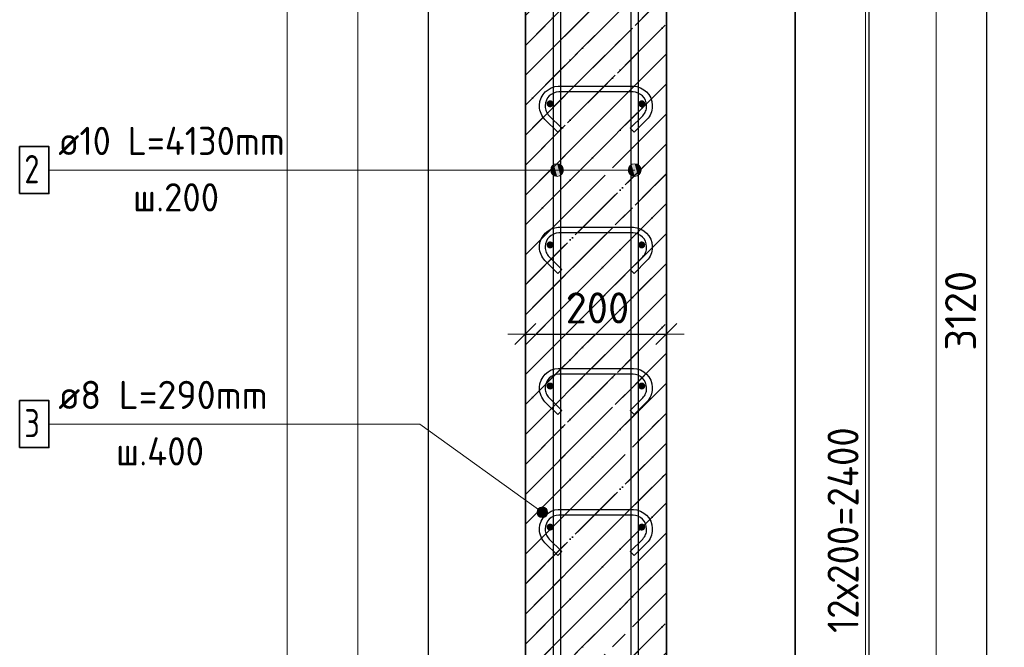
# Model space of a CAD drawing. Header units: millimetres. Extents: x -2995 to 47287, y -2809 to 58122.
# Tile 140 of 143: x 38298 to 39694, y 54538 to 55428. Entities that reach past the tile are written whole.
import ezdxf

# ---------------------------------------------------------------- set-up
doc = ezdxf.new("R2010")
doc.units = ezdxf.units.MM
doc.header["$PDMODE"] = 65
doc.linetypes.add('______11', pattern=[100, 80, -10, 0, -10])
doc.linetypes.add('______5', pattern=[220, 160, -20, 20, -20])
for name, color, linetype, lineweight in [('Standard', 7, 'Continuous', 25), ('Арм.стержн. вертикальными 1', 22, 'Continuous', 35), ('Арм.стержн.горизонт. 1', 180, 'Continuous', 35), ('Размерная линия_ общее', 7, 'Continuous', 13)]:
    doc.layers.add(name, color=color, linetype=linetype, lineweight=lineweight)
doc.layers.add('Арм.стержн.Стяжки', color=7, linetype='Continuous', lineweight=35, true_color=0x501e0f)
doc.styles.add('ISOCPEUR', font='ISOCPEUR')
doc.dimstyles.new('DIMSTYLE_3', dxfattribs={"dimtxt": 44, "dimasz": 50, "dimexe": 0, "dimexo": 0, "dimgap": 22, "dimtad": 2, "dimdec": 0, "dimrnd": 5, "dimzin": 12, "dimdsep": 46, "dimtxsty": 'ISOCPEUR', "dimblk1": 'ALL_ML_STRICH', "dimblk2": 'ALL_ML_STRICH', "dimsah": 1, "dimcen": 0, "dimclrd": 7, "dimclre": 256, "dimclrt": 7, "dimadec": 0, "dimazin": 0, "dimtfac": 1, "dimtdec": 0, "dimtix": 1, "dimtmove": 2, "dimatfit": 3, "dimfxl": 0, "dimtzin": 0, "dimlwd": 0, "dimlwe": -3, "dimarcsym": 0})

# ---------------------------------------------------------------- blocks, each defined once
blk = doc.blocks.new('ALL_ML_STRICH')
at = {"color": 0, "linetype": 'ByBlock', "lineweight": -2}
for p, q in [((-0.3, -0.3), (0.3, 0.3)), ((0, -0.5), (0, 0.5)), ((-1, 0), (0.5, 0))]:
    blk.add_line(p, q, dxfattribs=at)
blk = doc.blocks.new('*D444')
at = {"layer": 'DEFPOINTS', "color": 7, "linetype": 'Continuous', "lineweight": 13, "transparency": 33554687}
for p in [(39311.3, 56568.8), (39339.9, 53448.8), (39669.2, 53448.8)]:
    blk.add_point(p, dxfattribs=at)
at = {"layer": 'Размерная линия_ общее', "color": 253, "linetype": 'Continuous', "lineweight": -2, "true_color": 0xa0a0a0, "transparency": 33554687}
for p, q in [((39331.3, 56568.8), (39669.2, 56568.8)), ((39359.9, 53448.8), (39669.2, 53448.8))]:
    blk.add_line(p, q, dxfattribs=at)
at = {"layer": 'Размерная линия_ общее', "color": 7, "linetype": 'Continuous', "lineweight": -2, "transparency": 33554687}
blk.add_line((39669.2, 53448.8), (39669.2, 56568.8), dxfattribs=at)
at = {"layer": 'Размерная линия_ общее', "color": 7, "linetype": 'Continuous', "lineweight": 13, "transparency": 33554687, "xscale": 50, "yscale": 50, "zscale": 50}
for p, rotation in [((39669.2, 56568.8), 90), ((39669.2, 53448.8), 270)]:
    blk.add_blockref('ALL_ML_STRICH', p, dxfattribs=dict(at, rotation=rotation))
at = {"layer": 'Размерная линия_ общее', "color": 7, "linetype": 'Continuous', "lineweight": 13, "transparency": 33554687, "insert": (39632.2, 55015.4), "char_height": 44, "width": 176, "attachment_point": 5, "rotation": 90, "style": 'ISOCPEUR'}
blk.add_mtext('\\A1;{3120}', dxfattribs=at)
blk = doc.blocks.new('*D447')
at = {"layer": 'DEFPOINTS', "color": 7, "linetype": 'Continuous', "lineweight": 13, "transparency": 33554687}
for p in [(39180, 55908.8), (39180, 53508.8), (39502.5, 53508.8)]:
    blk.add_point(p, dxfattribs=at)
at = {"layer": 'Размерная линия_ общее', "color": 253, "linetype": 'Continuous', "lineweight": -2, "true_color": 0xa0a0a0, "transparency": 33554687}
for p, q in [((39200, 55908.8), (39502.5, 55908.8)), ((39200, 53508.8), (39502.5, 53508.8))]:
    blk.add_line(p, q, dxfattribs=at)
at = {"layer": 'Размерная линия_ общее', "color": 7, "linetype": 'Continuous', "lineweight": -2, "transparency": 33554687}
blk.add_line((39502.5, 53508.8), (39502.5, 55908.8), dxfattribs=at)
at = {"layer": 'Размерная линия_ общее', "color": 7, "linetype": 'Continuous', "lineweight": 13, "transparency": 33554687, "xscale": 50, "yscale": 50, "zscale": 50}
for p, rotation in [((39502.5, 55908.8), 90), ((39502.5, 53508.8), 270)]:
    blk.add_blockref('ALL_ML_STRICH', p, dxfattribs=dict(at, rotation=rotation))
at = {"layer": 'Размерная линия_ общее', "color": 7, "linetype": 'Continuous', "lineweight": 13, "transparency": 33554687, "insert": (39443.5, 54558.8), "char_height": 44, "width": 2.2, "attachment_point": 1, "rotation": 90, "line_spacing_factor": 0.60241, "style": 'ISOCPEUR'}
blk.add_mtext('\\W0.91;12х200=2400', dxfattribs=at)
blk = doc.blocks.new('*D458')
at = {"layer": 'DEFPOINTS', "color": 7, "linetype": 'Continuous', "lineweight": 13, "transparency": 33554687}
for p in [(39015, 54982.5), (39215, 54981.7), (39015, 54973.1)]:
    blk.add_point(p, dxfattribs=at)
at = {"layer": 'Размерная линия_ общее', "color": 253, "linetype": 'Continuous', "lineweight": -2, "true_color": 0xa0a0a0, "transparency": 33554687}
for p, q in [((39015, 54982.5), (39015, 54982.5)), ((39215, 54982.5), (39215, 54982.5))]:
    blk.add_line(p, q, dxfattribs=at)
at = {"layer": 'Размерная линия_ общее', "color": 7, "linetype": 'Continuous', "lineweight": -2, "transparency": 33554687}
blk.add_line((39015, 54982.5), (39215, 54982.5), dxfattribs=at)
at = {"layer": 'Размерная линия_ общее', "color": 7, "linetype": 'Continuous', "lineweight": 13, "transparency": 33554687, "xscale": 50, "yscale": 50, "zscale": 50, "rotation": 180}
blk.add_blockref('ALL_ML_STRICH', (39015, 54982.5), dxfattribs=at)
at = {"layer": 'Размерная линия_ общее', "color": 7, "linetype": 'Continuous', "lineweight": 13, "transparency": 33554687, "xscale": 50, "yscale": 50, "zscale": 50}
blk.add_blockref('ALL_ML_STRICH', (39215, 54982.5), dxfattribs=at)
at = {"layer": 'Размерная линия_ общее', "color": 7, "linetype": 'Continuous', "lineweight": 13, "transparency": 33554687, "insert": (39117.2, 55019.5), "char_height": 44, "width": 132, "attachment_point": 5, "style": 'ISOCPEUR'}
blk.add_mtext('\\A1;{200}', dxfattribs=at)

msp = doc.modelspace()

# ---------------------------------------------------------------- hatches: boundary and pattern name
at = {"layer": 'Standard', "linetype": 'Continuous', "lineweight": 35, "transparency": 33554687}
h = msp.add_hatch(dxfattribs=at)
h.set_pattern_fill('__________541', scale=20, angle=135, style=0, pattern_type=2)
h.set_pattern_definition([(225, (0, 0), (42.426407, -42.426407), [80, -10, 0, -10]), (225, (21.213, -21.213), (42.426407, -42.426407), [160, -20, 20, -20])])
h.paths.add_polyline_path([(39215, 56568.8), (39015, 56568.8), (39015, 53448.8), (39215, 53448.8)], flags=0)
at = {"layer": 'Арм.стержн. вертикальными 1', "linetype": 'Continuous', "lineweight": 13, "transparency": 33554687}
for points in [[(39052.3, 55210.4), (39052.3, 55219.4), (39051, 55214.9)], [(39052.3, 55210.4), (39052.3, 55219.4), (39051, 55214.9)], [(39052.3, 55210.4), (39052.3, 55219.4), (39051, 55214.9)], [(39052.3, 55219.4), (39055.5, 55207.2), (39055.5, 55222.6)], [(39052.3, 55219.4), (39055.5, 55207.2), (39055.5, 55222.6)], [(39052.3, 55219.4), (39055.5, 55207.2), (39055.5, 55222.6)], [(39052.3, 55219.4), (39052.3, 55210.4), (39055.5, 55207.2)], [(39052.3, 55219.4), (39052.3, 55210.4), (39055.5, 55207.2)], [(39052.3, 55219.4), (39052.3, 55210.4), (39055.5, 55207.2)], [(39055.5, 55222.6), (39060, 55205.9), (39060, 55223.9)], [(39055.5, 55222.6), (39060, 55205.9), (39060, 55223.9)], [(39055.5, 55222.6), (39060, 55205.9), (39060, 55223.9)], [(39055.5, 55222.6), (39055.5, 55207.2), (39060, 55205.9)], [(39055.5, 55222.6), (39055.5, 55207.2), (39060, 55205.9)], [(39055.5, 55222.6), (39055.5, 55207.2), (39060, 55205.9)], [(39060, 55223.9), (39060, 55205.9), (39064.5, 55207.2)], [(39060, 55223.9), (39064.5, 55207.2), (39064.5, 55222.6)], [(39060, 55223.9), (39060, 55205.9), (39064.5, 55207.2)], [(39060, 55223.9), (39064.5, 55207.2), (39064.5, 55222.6)], [(39060, 55223.9), (39060, 55205.9), (39064.5, 55207.2)], [(39060, 55223.9), (39064.5, 55207.2), (39064.5, 55222.6)], [(39064.5, 55222.6), (39064.5, 55207.2), (39067.8, 55210.4)], [(39064.5, 55222.6), (39067.8, 55210.4), (39067.8, 55219.4)], [(39064.5, 55222.6), (39064.5, 55207.2), (39067.8, 55210.4)], [(39064.5, 55222.6), (39067.8, 55210.4), (39067.8, 55219.4)], [(39064.5, 55222.6), (39064.5, 55207.2), (39067.8, 55210.4)], [(39064.5, 55222.6), (39067.8, 55210.4), (39067.8, 55219.4)], [(39067.8, 55219.4), (39067.8, 55210.4), (39069, 55214.9)], [(39067.8, 55219.4), (39067.8, 55210.4), (39069, 55214.9)], [(39067.8, 55219.4), (39067.8, 55210.4), (39069, 55214.9)], [(39162.3, 55210.4), (39162.3, 55219.4), (39161.1, 55214.9)], [(39162.3, 55210.4), (39162.3, 55219.4), (39161.1, 55214.9)], [(39162.3, 55210.4), (39162.3, 55219.4), (39161.1, 55214.9)], [(39162.3, 55219.4), (39165.6, 55207.2), (39165.6, 55222.6)], [(39162.3, 55219.4), (39165.6, 55207.2), (39165.6, 55222.6)], [(39162.3, 55219.4), (39165.6, 55207.2), (39165.6, 55222.6)], [(39162.3, 55219.4), (39162.3, 55210.4), (39165.6, 55207.2)], [(39162.3, 55219.4), (39162.3, 55210.4), (39165.6, 55207.2)], [(39162.3, 55219.4), (39162.3, 55210.4), (39165.6, 55207.2)], [(39165.6, 55222.6), (39170, 55205.9), (39170, 55223.9)], [(39165.6, 55222.6), (39170, 55205.9), (39170, 55223.9)], [(39165.6, 55222.6), (39170, 55205.9), (39170, 55223.9)], [(39165.6, 55222.6), (39165.6, 55207.2), (39170, 55205.9)], [(39165.6, 55222.6), (39165.6, 55207.2), (39170, 55205.9)], [(39165.6, 55222.6), (39165.6, 55207.2), (39170, 55205.9)], [(39170, 55223.9), (39170, 55205.9), (39174.5, 55207.2)], [(39170, 55223.9), (39174.5, 55207.2), (39174.5, 55222.6)], [(39170, 55223.9), (39170, 55205.9), (39174.5, 55207.2)], [(39170, 55223.9), (39174.5, 55207.2), (39174.5, 55222.6)], [(39170, 55223.9), (39170, 55205.9), (39174.5, 55207.2)], [(39170, 55223.9), (39174.5, 55207.2), (39174.5, 55222.6)], [(39174.5, 55222.6), (39174.5, 55207.2), (39177.8, 55210.4)], [(39174.5, 55222.6), (39177.8, 55210.4), (39177.8, 55219.4)], [(39174.5, 55222.6), (39174.5, 55207.2), (39177.8, 55210.4)], [(39174.5, 55222.6), (39177.8, 55210.4), (39177.8, 55219.4)], [(39174.5, 55222.6), (39174.5, 55207.2), (39177.8, 55210.4)], [(39174.5, 55222.6), (39177.8, 55210.4), (39177.8, 55219.4)], [(39177.8, 55219.4), (39177.8, 55210.4), (39179, 55214.9)], [(39177.8, 55219.4), (39177.8, 55210.4), (39179, 55214.9)], [(39177.8, 55219.4), (39177.8, 55210.4), (39179, 55214.9)]]:
    msp.add_hatch(color=7, dxfattribs=at).paths.add_polyline_path(points)
at = {"layer": 'Арм.стержн.горизонт. 1', "linetype": 'Continuous', "lineweight": 50, "transparency": 33554687}
for points in [[(39055, 55308.8), (39054.7, 55310.7), (39053.6, 55312.3), (39052, 55313.4), (39050, 55313.8), (39048.1, 55313.4), (39046.5, 55312.3), (39045.4, 55310.7), (39045, 55308.8), (39045.4, 55306.9), (39046.5, 55305.3), (39048.1, 55304.2), (39050, 55303.8), (39052, 55304.2), (39053.6, 55305.3), (39054.7, 55306.9)], [(39185, 55308.8), (39184.7, 55310.7), (39183.6, 55312.3), (39182, 55313.4), (39180, 55313.8), (39178.1, 55313.4), (39176.5, 55312.3), (39175.4, 55310.7), (39175, 55308.8), (39175.4, 55306.9), (39176.5, 55305.3), (39178.1, 55304.2), (39180, 55303.8), (39182, 55304.2), (39183.6, 55305.3), (39184.7, 55306.9)], [(39055, 55108.8), (39054.7, 55110.7), (39053.6, 55112.3), (39052, 55113.4), (39050, 55113.8), (39048.1, 55113.4), (39046.5, 55112.3), (39045.4, 55110.7), (39045, 55108.8), (39045.4, 55106.9), (39046.5, 55105.3), (39048.1, 55104.2), (39050, 55103.8), (39052, 55104.2), (39053.6, 55105.3), (39054.7, 55106.9)], [(39185, 55108.8), (39184.7, 55110.7), (39183.6, 55112.3), (39182, 55113.4), (39180, 55113.8), (39178.1, 55113.4), (39176.5, 55112.3), (39175.4, 55110.7), (39175, 55108.8), (39175.4, 55106.9), (39176.5, 55105.3), (39178.1, 55104.2), (39180, 55103.8), (39182, 55104.2), (39183.6, 55105.3), (39184.7, 55106.9)], [(39055, 54908.8), (39054.7, 54910.7), (39053.6, 54912.3), (39052, 54913.4), (39050, 54913.8), (39048.1, 54913.4), (39046.5, 54912.3), (39045.4, 54910.7), (39045, 54908.8), (39045.4, 54906.9), (39046.5, 54905.3), (39048.1, 54904.2), (39050, 54903.8), (39052, 54904.2), (39053.6, 54905.3), (39054.7, 54906.9)], [(39185, 54908.8), (39184.7, 54910.7), (39183.6, 54912.3), (39182, 54913.4), (39180, 54913.8), (39178.1, 54913.4), (39176.5, 54912.3), (39175.4, 54910.7), (39175, 54908.8), (39175.4, 54906.9), (39176.5, 54905.3), (39178.1, 54904.2), (39180, 54903.8), (39182, 54904.2), (39183.6, 54905.3), (39184.7, 54906.9)], [(39055, 54708.8), (39054.7, 54710.7), (39053.6, 54712.3), (39052, 54713.4), (39050, 54713.8), (39048.1, 54713.4), (39046.5, 54712.3), (39045.4, 54710.7), (39045, 54708.8), (39045.4, 54706.9), (39046.5, 54705.3), (39048.1, 54704.2), (39050, 54703.8), (39052, 54704.2), (39053.6, 54705.3), (39054.7, 54706.9)], [(39185, 54708.8), (39184.7, 54710.7), (39183.6, 54712.3), (39182, 54713.4), (39180, 54713.8), (39178.1, 54713.4), (39176.5, 54712.3), (39175.4, 54710.7), (39175, 54708.8), (39175.4, 54706.9), (39176.5, 54705.3), (39178.1, 54704.2), (39180, 54703.8), (39182, 54704.2), (39183.6, 54705.3), (39184.7, 54706.9)]]:
    msp.add_hatch(color=4, dxfattribs=at).paths.add_polyline_path(points)
at = {"layer": 'Арм.стержн.Стяжки', "linetype": 'Continuous', "lineweight": 13, "transparency": 33554687}
for points in [[(39031.6, 54730.5), (39036, 54736.6), (39033, 54734.2)], [(39036, 54736.6), (39031.6, 54730.5), (39032.2, 54726.8)], [(39036, 54736.6), (39032.2, 54726.8), (39039.8, 54737.2)], [(39039.8, 54737.2), (39032.2, 54726.8), (39034.7, 54723.7)], [(39039.8, 54737.2), (39034.7, 54723.7), (39043.4, 54735.9)], [(39043.4, 54735.9), (39034.7, 54723.7), (39038.3, 54722.4)], [(39043.4, 54735.9), (39038.3, 54722.4), (39045.9, 54732.9)], [(39045.9, 54732.9), (39038.3, 54722.4), (39042.1, 54723)], [(39045.9, 54732.9), (39042.1, 54723), (39046.5, 54729.1)], [(39046.5, 54729.1), (39042.1, 54723), (39045.1, 54725.4)]]:
    msp.add_hatch(color=7, dxfattribs=at).paths.add_polyline_path(points)

# ---------------------------------------------------------------- linework, layer by layer
at = {"layer": 'Standard', "color": 52, "linetype": 'Continuous', "lineweight": 13, "transparency": 33554687}
for p, q in [((38877.4, 53350.6), (38877.4, 57878)), ((38877.4, 53350.6), (38877.4, 57878)), ((39397.4, 53350.6), (39397.4, 57878)), ((39397.4, 57878), (39397.4, 53350.6))]:
    msp.add_line(p, q, dxfattribs=at)
at = {"layer": 'Standard', "color": 52, "linetype": 'Continuous', "lineweight": -3, "transparency": 33554687}
for p, q in [((38877.4, 53350.6), (38877.4, 57878)), ((38877.4, 53350.6), (38877.4, 57878)), ((39397.4, 53350.6), (39397.4, 57878)), ((39397.4, 57878), (39397.4, 53350.6))]:
    msp.add_line(p, q, dxfattribs=at)
at = {"layer": 'Standard', "color": 7, "linetype": 'Continuous', "lineweight": 35, "transparency": 33554687}
for p, q in [((39015, 56568.8), (39015, 53448.8)), ((39015, 56568.8), (39015, 53448.8)), ((39215, 53448.8), (39215, 56568.8)), ((39215, 53448.8), (39215, 56568.8))]:
    msp.add_line(p, q, dxfattribs=at)
at = {"layer": 'Standard', "color": 253, "linetype": '______11', "lineweight": 35, "true_color": 0xababab, "transparency": 33554687}
for p, q in [((39015, 55391.6), (39215, 55591.6)), ((39015, 55306.8), (39215, 55506.8)), ((39015, 55221.9), (39215, 55421.9)), ((39015, 55137.1), (39215, 55337.1)), ((39015, 55052.2), (39215, 55252.2)), ((39015, 54967.4), (39215, 55167.4)), ((39015, 54882.5), (39215, 55082.5)), ((39015, 54797.7), (39215, 54997.7)), ((39015, 54712.8), (39215, 54912.8)), ((39015, 54628), (39215, 54828)), ((39015, 54543.1), (39215, 54743.1)), ((39015, 54458.3), (39215, 54658.3)), ((39015, 54373.4), (39215, 54573.4))]:
    msp.add_line(p, q, dxfattribs=at)
at = {"layer": 'Standard', "color": 253, "linetype": '______5', "lineweight": 35, "true_color": 0xababab, "transparency": 33554687}
for p, q in [((39015, 55349.2), (39215, 55549.2)), ((39015, 55264.4), (39215, 55464.4)), ((39015, 55179.5), (39215, 55379.5)), ((39015, 55094.7), (39215, 55294.7)), ((39015, 55009.8), (39215, 55209.8)), ((39015, 54925), (39215, 55125)), ((39015, 54840.1), (39215, 55040.1)), ((39015, 54755.2), (39215, 54955.2)), ((39015, 54670.4), (39215, 54870.4)), ((39015, 54585.5), (39215, 54785.5)), ((39015, 54500.7), (39215, 54700.7)), ((39015, 54415.8), (39215, 54615.8))]:
    msp.add_line(p, q, dxfattribs=at)
at = {"layer": 'Standard', "color": 7, "linetype": 'Continuous', "lineweight": 13, "transparency": 33554687}
for points in [[(38677.4, 53150.6), (39597.4, 53150.6), (39597.4, 58078), (38677.4, 58078), (38677.4, 53150.6)], [(38777.4, 53250.6), (39497.4, 53250.6), (39497.4, 57978), (38777.4, 57978), (38777.4, 53250.6)]]:
    msp.add_lwpolyline(points, dxfattribs=at)
at = {"layer": 'Арм.стержн. вертикальными 1', "color": 7, "linetype": 'Continuous', "lineweight": 13, "transparency": 33554687}
for p, q in [((38339.2, 55214.9), (38931.2, 55214.9)), ((38931.2, 55214.9), (39060, 55214.9)), ((38931.2, 55214.9), (39060, 55214.9)), ((38931.2, 55214.9), (39060, 55214.9)), ((38931.2, 55214.9), (39170, 55214.9)), ((38931.2, 55214.9), (39170, 55214.9)), ((38931.2, 55214.9), (39170, 55214.9)), ((39051, 55214.9), (39051, 55214.9)), ((39051, 55214.9), (39051, 55214.9)), ((39051, 55214.9), (39051, 55214.9)), ((39060, 55223.9), (39060, 55223.9)), ((39060, 55223.9), (39060, 55223.9)), ((39060, 55223.9), (39060, 55223.9)), ((39069, 55214.9), (39069, 55214.9)), ((39069, 55214.9), (39069, 55214.9)), ((39069, 55214.9), (39069, 55214.9)), ((39161.1, 55214.9), (39161.1, 55214.9)), ((39161.1, 55214.9), (39161.1, 55214.9)), ((39161.1, 55214.9), (39161.1, 55214.9)), ((39170, 55223.9), (39170, 55223.9)), ((39170, 55223.9), (39170, 55223.9)), ((39170, 55223.9), (39170, 55223.9)), ((39179, 55214.9), (39179, 55214.9)), ((39179, 55214.9), (39179, 55214.9)), ((39179, 55214.9), (39179, 55214.9)), ((39060, 55205.9), (39060, 55205.9)), ((39060, 55205.9), (39060, 55205.9)), ((39060, 55205.9), (39060, 55205.9)), ((39170, 55205.9), (39170, 55205.9)), ((39170, 55205.9), (39170, 55205.9)), ((39170, 55205.9), (39170, 55205.9))]:
    msp.add_line(p, q, dxfattribs=at)
at = {"layer": 'Арм.стержн. вертикальными 1', "color": 4, "linetype": 'Continuous', "lineweight": 25, "transparency": 33554687}
for points in [[(39055, 53448.8), (39055, 57578.8), (39065, 57578.8), (39065, 53448.8), (39055, 53448.8)], [(39055, 53448.8), (39055, 57578.8), (39065, 57578.8), (39065, 53448.8), (39055, 53448.8)], [(39055, 53448.8), (39055, 57578.8), (39065, 57578.8), (39065, 53448.8), (39055, 53448.8)], [(39165, 53448.8), (39165, 57578.8), (39175, 57578.8), (39175, 53448.8), (39165, 53448.8)], [(39165, 53448.8), (39165, 57578.8), (39175, 57578.8), (39175, 53448.8), (39165, 53448.8)], [(39165, 53448.8), (39165, 57578.8), (39175, 57578.8), (39175, 53448.8), (39165, 53448.8)]]:
    msp.add_lwpolyline(points, dxfattribs=at)
at = {"layer": 'Арм.стержн. вертикальными 1', "color": 7, "linetype": 'Continuous', "lineweight": 35, "transparency": 33554687}
msp.add_lwpolyline([(38297.8, 55181.6), (38339.2, 55181.6), (38339.2, 55248.2), (38297.8, 55248.2), (38297.8, 55181.6)], dxfattribs=at)
at = {"layer": 'Арм.стержн. вертикальными 1', "color": 7, "linetype": 'Continuous', "lineweight": 13, "transparency": 33554687}
for centre in [(39060, 55214.9), (39060, 55214.9), (39060, 55214.9), (39170, 55214.9), (39170, 55214.9), (39170, 55214.9)]:
    msp.add_circle(centre, 9, dxfattribs=at)
at = {"layer": 'Арм.стержн.Стяжки', "color": 7, "linetype": 'Continuous', "lineweight": 13, "transparency": 33554687}
for p, q in [((38339.2, 54854.9), (38865.2, 54854.9)), ((38865.2, 54854.9), (39039, 54729.8)), ((39033, 54734.2), (39033, 54734.2)), ((39034.7, 54723.7), (39034.7, 54723.7)), ((39043.4, 54735.9), (39043.4, 54735.9)), ((39045.1, 54725.4), (39045.1, 54725.4))]:
    msp.add_line(p, q, dxfattribs=at)
at = {"layer": 'Арм.стержн.Стяжки', "color": 40, "linetype": 'Continuous', "lineweight": 25, "transparency": 33554687}
for points in [[(39060.8, 55268.4), (39042.8, 55286.5), (39041.1, 55288.4), (39039.6, 55290.5), (39038.3, 55292.8), (39037.2, 55295.1), (39036.3, 55297.5), (39035.6, 55300), (39035.2, 55302.6), (39035, 55305.1), (39035, 55307.1), (39035.7, 55312), (39037.4, 55317.1), (39040, 55321.8), (39043.2, 55325.6), (39047.1, 55328.8), (39051.8, 55331.5), (39056.8, 55333.1), (39061.7, 55333.8), (39168.4, 55333.8), (39173.3, 55333.1), (39178.3, 55331.5), (39183, 55328.8), (39186.9, 55325.6), (39190.1, 55321.8), (39192.7, 55317.1), (39194.4, 55312), (39195, 55307.1), (39195, 55305.1), (39194.9, 55302.6), (39194.5, 55300), (39193.8, 55297.5), (39192.9, 55295.1), (39191.8, 55292.8), (39190.5, 55290.5), (39189, 55288.4), (39187.3, 55286.5), (39169.3, 55268.4), (39163.6, 55274.1), (39181.5, 55291.9), (39182.7, 55293.4), (39183.8, 55294.9), (39184.7, 55296.5), (39185.5, 55298.2), (39186.1, 55299.9), (39186.6, 55301.7), (39186.9, 55303.5), (39187, 55305.4), (39187, 55306.6), (39186.5, 55310.2), (39185.3, 55313.9), (39183.5, 55317.2), (39181.2, 55319.9), (39178.5, 55322.2), (39175.1, 55324.1), (39171.4, 55325.3), (39167.8, 55325.8), (39062.3, 55325.8), (39058.7, 55325.3), (39055, 55324.1), (39051.6, 55322.2), (39048.9, 55319.9), (39046.6, 55317.2), (39044.8, 55313.9), (39043.6, 55310.2), (39043, 55306.6), (39043, 55305.4), (39043.2, 55303.5), (39043.5, 55301.7), (39044, 55299.9), (39044.6, 55298.2), (39045.4, 55296.5), (39046.3, 55294.9), (39047.4, 55293.4), (39048.6, 55291.9), (39066.5, 55274.1), (39060.8, 55268.4)], [(39060.8, 55068.4), (39042.8, 55086.5), (39041.1, 55088.4), (39039.6, 55090.5), (39038.3, 55092.8), (39037.2, 55095.1), (39036.3, 55097.5), (39035.6, 55100), (39035.2, 55102.6), (39035, 55105.1), (39035, 55107.1), (39035.7, 55112), (39037.4, 55117.1), (39040, 55121.8), (39043.2, 55125.6), (39047.1, 55128.8), (39051.8, 55131.5), (39056.8, 55133.1), (39061.7, 55133.8), (39168.4, 55133.8), (39173.3, 55133.1), (39178.3, 55131.5), (39183, 55128.8), (39186.9, 55125.6), (39190.1, 55121.8), (39192.7, 55117.1), (39194.4, 55112), (39195, 55107.1), (39195, 55105.1), (39194.9, 55102.6), (39194.5, 55100), (39193.8, 55097.5), (39192.9, 55095.1), (39191.8, 55092.8), (39190.5, 55090.5), (39189, 55088.4), (39187.3, 55086.5), (39169.3, 55068.4), (39163.6, 55074.1), (39181.5, 55091.9), (39182.7, 55093.4), (39183.8, 55094.9), (39184.7, 55096.5), (39185.5, 55098.2), (39186.1, 55099.9), (39186.6, 55101.7), (39186.9, 55103.5), (39187, 55105.4), (39187, 55106.6), (39186.5, 55110.2), (39185.3, 55113.9), (39183.5, 55117.2), (39181.2, 55119.9), (39178.5, 55122.2), (39175.1, 55124.1), (39171.4, 55125.3), (39167.8, 55125.8), (39062.3, 55125.8), (39058.7, 55125.3), (39055, 55124.1), (39051.6, 55122.2), (39048.9, 55119.9), (39046.6, 55117.2), (39044.8, 55113.9), (39043.6, 55110.2), (39043, 55106.6), (39043, 55105.4), (39043.2, 55103.5), (39043.5, 55101.7), (39044, 55099.9), (39044.6, 55098.2), (39045.4, 55096.5), (39046.3, 55094.9), (39047.4, 55093.4), (39048.6, 55091.9), (39066.5, 55074.1), (39060.8, 55068.4)], [(39060.8, 54868.4), (39042.8, 54886.5), (39041.1, 54888.4), (39039.6, 54890.5), (39038.3, 54892.8), (39037.2, 54895.1), (39036.3, 54897.5), (39035.6, 54900), (39035.2, 54902.6), (39035, 54905.1), (39035, 54907.1), (39035.7, 54912), (39037.4, 54917.1), (39040, 54921.8), (39043.2, 54925.6), (39047.1, 54928.8), (39051.8, 54931.5), (39056.8, 54933.1), (39061.7, 54933.8), (39168.4, 54933.8), (39173.3, 54933.1), (39178.3, 54931.5), (39183, 54928.8), (39186.9, 54925.6), (39190.1, 54921.8), (39192.7, 54917.1), (39194.4, 54912), (39195, 54907.1), (39195, 54905.1), (39194.9, 54902.6), (39194.5, 54900), (39193.8, 54897.5), (39192.9, 54895.1), (39191.8, 54892.8), (39190.5, 54890.5), (39189, 54888.4), (39187.3, 54886.5), (39169.3, 54868.4), (39163.6, 54874.1), (39181.5, 54891.9), (39182.7, 54893.4), (39183.8, 54894.9), (39184.7, 54896.5), (39185.5, 54898.2), (39186.1, 54899.9), (39186.6, 54901.7), (39186.9, 54903.5), (39187, 54905.4), (39187, 54906.6), (39186.5, 54910.2), (39185.3, 54913.9), (39183.5, 54917.2), (39181.2, 54919.9), (39178.5, 54922.2), (39175.1, 54924.1), (39171.4, 54925.3), (39167.8, 54925.8), (39062.3, 54925.8), (39058.7, 54925.3), (39055, 54924.1), (39051.6, 54922.2), (39048.9, 54919.9), (39046.6, 54917.2), (39044.8, 54913.9), (39043.6, 54910.2), (39043, 54906.6), (39043, 54905.4), (39043.2, 54903.5), (39043.5, 54901.7), (39044, 54899.9), (39044.6, 54898.2), (39045.4, 54896.5), (39046.3, 54894.9), (39047.4, 54893.4), (39048.6, 54891.9), (39066.5, 54874.1), (39060.8, 54868.4)], [(39060.8, 54668.4), (39042.8, 54686.5), (39041.1, 54688.4), (39039.6, 54690.5), (39038.3, 54692.8), (39037.2, 54695.1), (39036.3, 54697.5), (39035.6, 54700), (39035.2, 54702.6), (39035, 54705.1), (39035, 54707.1), (39035.7, 54712), (39037.4, 54717.1), (39040, 54721.8), (39043.2, 54725.6), (39047.1, 54728.8), (39051.8, 54731.5), (39056.8, 54733.1), (39061.7, 54733.8), (39168.4, 54733.8), (39173.3, 54733.1), (39178.3, 54731.5), (39183, 54728.8), (39186.9, 54725.6), (39190.1, 54721.8), (39192.7, 54717.1), (39194.4, 54712), (39195, 54707.1), (39195, 54705.1), (39194.9, 54702.6), (39194.5, 54700), (39193.8, 54697.5), (39192.9, 54695.1), (39191.8, 54692.8), (39190.5, 54690.5), (39189, 54688.4), (39187.3, 54686.5), (39169.3, 54668.4), (39163.6, 54674.1), (39181.5, 54691.9), (39182.7, 54693.4), (39183.8, 54694.9), (39184.7, 54696.5), (39185.5, 54698.2), (39186.1, 54699.9), (39186.6, 54701.7), (39186.9, 54703.5), (39187, 54705.4), (39187, 54706.6), (39186.5, 54710.2), (39185.3, 54713.9), (39183.5, 54717.2), (39181.2, 54719.9), (39178.5, 54722.2), (39175.1, 54724.1), (39171.4, 54725.3), (39167.8, 54725.8), (39062.3, 54725.8), (39058.7, 54725.3), (39055, 54724.1), (39051.6, 54722.2), (39048.9, 54719.9), (39046.6, 54717.2), (39044.8, 54713.9), (39043.6, 54710.2), (39043, 54706.6), (39043, 54705.4), (39043.2, 54703.5), (39043.5, 54701.7), (39044, 54699.9), (39044.6, 54698.2), (39045.4, 54696.5), (39046.3, 54694.9), (39047.4, 54693.4), (39048.6, 54691.9), (39066.5, 54674.1), (39060.8, 54668.4)]]:
    msp.add_lwpolyline(points, dxfattribs=at)
at = {"layer": 'Арм.стержн.Стяжки', "color": 7, "linetype": 'Continuous', "lineweight": 35, "transparency": 33554687}
msp.add_lwpolyline([(38297.8, 54821.6), (38339.2, 54821.6), (38339.2, 54888.2), (38297.8, 54888.2), (38297.8, 54821.6)], dxfattribs=at)
at = {"layer": 'Арм.стержн.Стяжки', "color": 7, "linetype": 'Continuous', "lineweight": 13, "transparency": 33554687}
msp.add_circle((39039, 54729.8), 7.5, dxfattribs=at)

# ---------------------------------------------------------------- texts
at = {"layer": 'Арм.стержн. вертикальными 1', "color": 7, "linetype": 'Continuous', "lineweight": 25, "transparency": 33554687, "char_height": 40, "attachment_point": 7, "style": 'ISOCPEUR'}
for s, insert, width in [('\\W0.94;ø10 L=4130mm ', (38352.5, 55236.2), 386.635), ('\\W0.78;2', (38304.5, 55196.2), 43.521), ('\\W0.95;ш.200 ', (38458.5, 55156.2), 174.933)]:
    msp.add_mtext(s, dxfattribs=dict(at, insert=insert, width=width))
at = {"layer": 'Арм.стержн.Стяжки', "color": 7, "linetype": 'Continuous', "lineweight": 25, "transparency": 33554687, "char_height": 40, "attachment_point": 7, "style": 'ISOCPEUR'}
for s, insert, width in [('\\W0.98;ø8 L=290mm ', (38352.5, 54876.2), 343.369), ('\\W0.78;3', (38304.5, 54836.2), 43.521), ('\\W0.95;ш.400 ', (38434.5, 54796.2), 178.965)]:
    msp.add_mtext(s, dxfattribs=dict(at, insert=insert, width=width))

# ---------------------------------------------------------------- dimensions: what is measured, and where the dimension line sits
at = {"layer": 'Размерная линия_ общее', "color": 7, "linetype": 'Continuous', "lineweight": 13, "transparency": 33554687}
dim = msp.add_linear_dim(base=(39669.2, 56568.8), p1=(39359.9, 53448.8), p2=(39331.3, 56568.8), angle=90, dimstyle='DIMSTYLE_3', override={"dimpost": '<>', "dimclrd": 7, "dimclre": 253, "dimclrt": 7, "dimlwd": 0, "dimlwe": 65533}, dxfattribs=at)
dim.commit()
dim.dimension.update_dxf_attribs({"geometry": '*D444', "text_midpoint": (39632.2, 55015.4), "dimtype": 160})
dim = msp.add_linear_dim(base=(39502.5, 55908.8), p1=(39200, 53508.8), p2=(39200, 55908.8), angle=90, text='\\W0.91;12х200=2400', dimstyle='DIMSTYLE_3', override={"dimpost": '<>', "dimclrd": 7, "dimclre": 253, "dimclrt": 7, "dimlwd": 0, "dimlwe": 65533}, dxfattribs=at)
dim.commit()
dim.dimension.update_dxf_attribs({"geometry": '*D447', "text_midpoint": (39480.5, 54708.8), "dimtype": 160})
dim = msp.add_linear_dim(base=(39215, 54982.5), p1=(39015, 54982.5), p2=(39215, 54982.5), dimstyle='DIMSTYLE_3', override={"dimpost": '<>', "dimclrd": 7, "dimclre": 253, "dimclrt": 7, "dimlwd": 0, "dimlwe": 65533}, dxfattribs=at)
dim.commit()
dim.dimension.update_dxf_attribs({"geometry": '*D458', "text_midpoint": (39117.2, 55019.5), "dimtype": 160})

doc.saveas('drawing.dxf')
